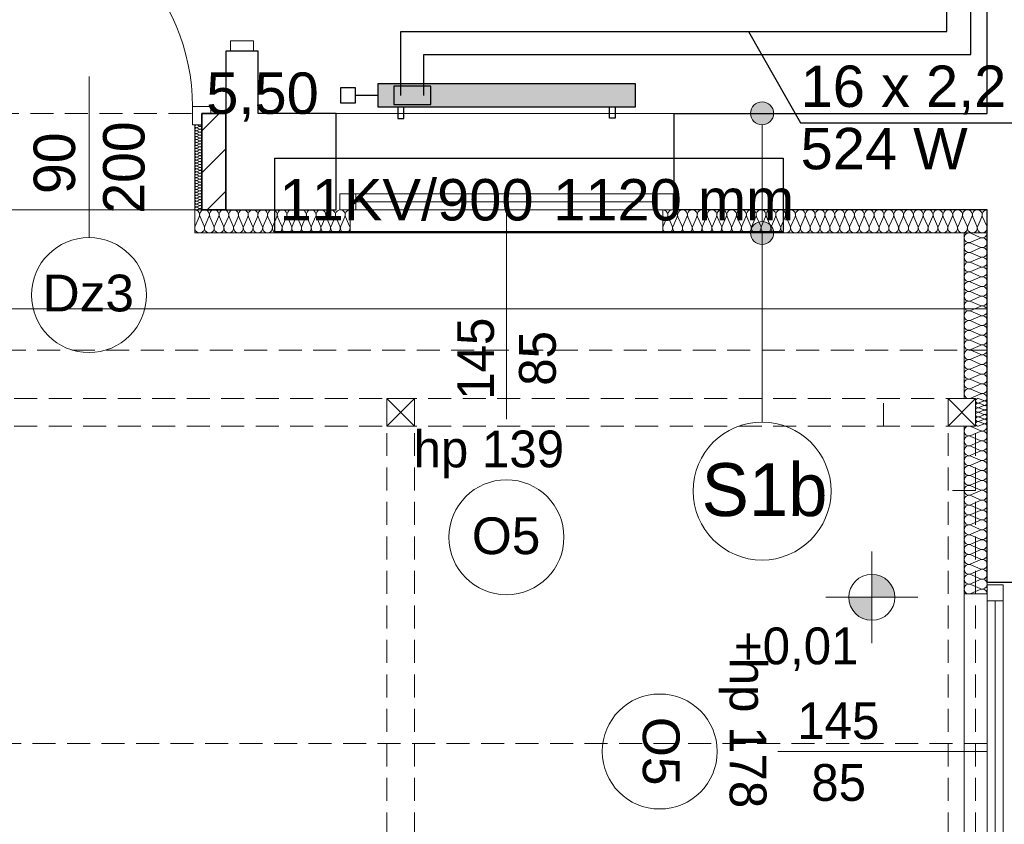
# Model space of a CAD drawing. Header units: inches. Extents: x -515158 to -470211, y -1887 to 84268.
# Tile 39 of 102: x -502245 to -497964, y 34756 to 38255. Entities that reach past the tile are written whole.
import ezdxf
from ezdxf.lldxf.tags import DXFTag

# ---------------------------------------------------------------- set-up
doc = ezdxf.new("R2010")
doc.units = ezdxf.units.IN
doc.header["$MEASUREMENT"] = 0
doc.linetypes.add('Krawędzie ukryte', pattern=[150, 100, -50])
for name, color, linetype, lineweight in [('#podkład', 252, 'Continuous', 9), ('Arch drzwi_Nr_Pióra__10', 252, 'Continuous', 18), ('Arch ocieplenie_Nr_Pióra__44', 252, 'Continuous', 9), ('Arch ocieplenie_Nr_Pióra__9', 252, 'Continuous', 9), ('Arch opisy okien_Nr_Pióra__9', 252, 'Continuous', 9), ('Arch opisy_Nr_Pióra__1', 252, 'Continuous', 25), ('Arch opisy_Nr_Pióra__21', 252, 'Continuous', 9), ('Arch opisy_Nr_Pióra__9', 252, 'Continuous', 9), ('Arch wykończenie_Nr_Pióra__3', 252, 'Continuous', 18), ('Arch zmurowania_Nr_Pióra__21', 252, 'Continuous', 9), ('Arch zmurowania_Nr_Pióra__27', 252, 'Continuous', 35), ('INWENT KONST. DREWNIANA_Nr_Pióra__21', 252, 'Continuous', 9), ('INWENT OPISY_Nr_Pióra__9', 252, 'Continuous', 9), ('INWENT RZĘDNE_Nr_Pióra__21', 252, 'Continuous', 9), ('INWENT TEREN_Nr_Pióra__21', 252, 'Continuous', 9), ('INWENT. DRZWI_Nr_Pióra__5', 252, 'Continuous', 13), ('INWENT. OKNA_Nr_Pióra__21', 252, 'Continuous', 9), ('INWENT. OKNA_Nr_Pióra__5', 252, 'Continuous', 13), ('INWENT.ŚCIANY_Nr_Pióra__1', 252, 'Continuous', 25), ('INWENT.ŚCIANY_Nr_Pióra__21', 252, 'Continuous', 9), ('Istniejące stropy_Nr_Pióra__5', 252, 'Continuous', 13)]:
    doc.layers.add(name, color=color, linetype=linetype, lineweight=lineweight)
for name, color, linetype, true_color in [('IS_Armatura_podłączeniowa_grz._dolnozas.', 7, 'SOLID', 0x000000), ('IS_Armatura_Therm', 7, 'SOLID', 0x000000), ('IS_Grzejniki_Plan_rzut', 7, 'SOLID', 0x000000), ('IS_Opisy_działek_Therm', 7, 'SOLID', 0x000000), ('IS_Powrót', 5, 'DASH', 0x0000ff), ('IS_Zasilanie', 1, 'SOLID', 0xff0000)]:
    doc.layers.add(name, color=color, linetype=linetype, true_color=true_color)
for name, color, linetype in [('IS_Text_Armatury_podłączeniowej_grz._dolnozas.', 7, 'Continuous'), ('IS_Text_Armatury_Therm', 7, 'Continuous'), ('IS_Text_Odbiornikow_Therm', 7, 'Continuous')]:
    doc.layers.add(name, color=color, linetype=linetype)
doc.styles.add('GENERATED_STYLE_10', font='arial.ttf')
doc.styles.add('GENERATED_STYLE_3', font='txt')
doc.styles.add('GENERATED_STYLE_6', font='txt')
doc.styles.add('GENERATED_STYLE_7', font='txt')
tags = doc.linetypes.add('DASH', pattern=[15, 10, -5]).pattern_tags.tags
tags[6:7] = [DXFTag(74, 4), DXFTag(75, 0), DXFTag(340, '0'), DXFTag(46, 0.0), DXFTag(50, 0.0), DXFTag(44, 0.0), DXFTag(45, 0.0)]
tags[4:5] = [DXFTag(74, 4), DXFTag(75, 0), DXFTag(340, '0'), DXFTag(46, 0.0), DXFTag(50, 0.0), DXFTag(44, 0.0), DXFTag(45, 0.0)]
tags = doc.linetypes.add('SOLID', pattern=[10, 10, 0]).pattern_tags.tags
tags[6:7] = [DXFTag(74, 4), DXFTag(75, 0), DXFTag(340, '0'), DXFTag(46, 0.0), DXFTag(50, 0.0), DXFTag(44, 0.0), DXFTag(45, 0.0)]
tags[4:5] = [DXFTag(74, 4), DXFTag(75, 0), DXFTag(340, '0'), DXFTag(46, 0.0), DXFTag(50, 0.0), DXFTag(44, 0.0), DXFTag(45, 0.0)]

# ---------------------------------------------------------------- blocks, each defined once
blk = doc.blocks.new('parter')
at = {"layer": 'Arch opisy_Nr_Pióra__21', "linetype": 'Continuous'}
for points in [[(-498966.7, 37847.6), (-498970.5, 37866.8), (-498981.4, 37883), (-498997.6, 37893.8), (-499016.7, 37897.6), (-499035.9, 37893.8), (-499052.1, 37883), (-499062.9, 37866.8), (-499066.7, 37847.6), (-499062.9, 37828.5), (-499052.1, 37812.3), (-499035.9, 37801.4), (-499016.7, 37797.6), (-498997.6, 37801.4), (-498981.4, 37812.3), (-498970.5, 37828.5)], [(-498966.7, 37327.6), (-498970.5, 37346.8), (-498981.4, 37363), (-498997.6, 37373.8), (-499016.7, 37377.6), (-499035.9, 37373.8), (-499052.1, 37363), (-499062.9, 37346.8), (-499066.7, 37327.6), (-499062.9, 37308.5), (-499052.1, 37292.3), (-499035.9, 37281.4), (-499016.7, 37277.6), (-498997.6, 37281.4), (-498981.4, 37292.3), (-498970.5, 37308.5)]]:
    blk.add_hatch(color=252, dxfattribs=at).paths.add_polyline_path(points, flags=0)
at = {"layer": 'Arch zmurowania_Nr_Pióra__21', "linetype": 'Continuous'}
h = blk.add_hatch(dxfattribs=at)
h.set_pattern_fill('Common_Brick', color=252, style=0, pattern_type=2)
h.set_pattern_definition([(45, (0, 0), (-91.923878, 91.923878), [])])
h.paths.add_polyline_path([(-501453.3, 37427.6), (-501348.3, 37427.6), (-501348.3, 37847.6), (-501453.3, 37847.6)], flags=0)
at = {"layer": 'INWENT RZĘDNE_Nr_Pióra__21', "linetype": 'Continuous'}
for points in [[(-498539.6, 35743), (-498439.6, 35743), (-498447.2, 35781.2), (-498468.8, 35813.7), (-498501.3, 35835.4), (-498539.6, 35843)], [(-498539.6, 35743), (-498639.6, 35743), (-498631.9, 35704.7), (-498610.3, 35672.3), (-498577.8, 35650.6), (-498539.6, 35643)]]:
    blk.add_hatch(color=252, dxfattribs=at).paths.add_polyline_path(points, flags=0)
at = {"layer": 'Arch drzwi_Nr_Pióra__10', "color": 252, "linetype": 'Continuous'}
for p, q in [((-501493.3, 37877.6), (-501413.3, 37877.6)), ((-501493.3, 37797.6), (-501493.3, 37877.6)), ((-501413.3, 37847.6), (-501413.3, 37877.6)), ((-501453.3, 37797.6), (-501493.3, 37797.6))]:
    blk.add_line(p, q, dxfattribs=at)
blk.add_arc((-502393.3, 37877.6), 900, 0, 90, dxfattribs=at)
at = {"layer": 'Arch ocieplenie_Nr_Pióra__44', "color": 252, "linetype": 'Continuous'}
for p, q in [((-498108.5, 37325.9), (-498068.1, 37308.2)), ((-498068.1, 37304.7), (-498108.5, 37287.1)), ((-498108.5, 37283.5), (-498068.1, 37265.9)), ((-498068.1, 37262.3), (-498108.5, 37244.7)), ((-498108.5, 37241.1), (-498068.1, 37223.5)), ((-498068.1, 37220), (-498108.5, 37202.4)), ((-498108.5, 37198.8), (-498068.1, 37181.2)), ((-498068.1, 37177.6), (-498108.5, 37160)), ((-498108.5, 37156.4), (-498068.1, 37138.8)), ((-498068.1, 37135.3), (-498108.5, 37117.6)), ((-498108.5, 37114.1), (-498068.1, 37096.5)), ((-498068.1, 37092.9), (-498108.5, 37075.3)), ((-498108.5, 37071.7), (-498068.1, 37054.1)), ((-498068.1, 37050.6), (-498108.5, 37032.9)), ((-498108.5, 37029.4), (-498068.1, 37011.8)), ((-498068.1, 37008.2), (-498108.5, 36990.6)), ((-498108.5, 36987), (-498068.1, 36969.4)), ((-498068.1, 36965.9), (-498108.5, 36948.2)), ((-498108.5, 36944.7), (-498068.1, 36927.1)), ((-498068.1, 36923.5), (-498108.5, 36905.9)), ((-498108.5, 36902.3), (-498068.1, 36884.7)), ((-498068.1, 36881.1), (-498108.5, 36863.5)), ((-498108.5, 36860), (-498068.1, 36842.4)), ((-498068.1, 36838.8), (-498108.5, 36821.2)), ((-498108.5, 36817.6), (-498068.1, 36800)), ((-498068.1, 36796.4), (-498108.5, 36778.8)), ((-498108.5, 36775.3), (-498068.1, 36757.6)), ((-498068.1, 36754.1), (-498108.5, 36736.5)), ((-498108.5, 36732.9), (-498068.1, 36715.3)), ((-498068.1, 36711.7), (-498108.5, 36694.1)), ((-498108.5, 36690.6), (-498068.1, 36672.9)), ((-498068.1, 36669.4), (-498108.5, 36651.8)), ((-498108.5, 36648.2), (-498068.1, 36630.6)), ((-498068.1, 36627), (-498108.5, 36609.4)), ((-498073.4, 36606.8), (-498053.2, 36598.5)), ((-498053.2, 36596.8), (-498073.4, 36588.5)), ((-498073.4, 36586.8), (-498053.2, 36578.5)), ((-498053.2, 36576.8), (-498073.4, 36568.5)), ((-498073.4, 36566.8), (-498053.2, 36558.5)), ((-498053.2, 36556.8), (-498073.4, 36548.5)), ((-498073.4, 36546.8), (-498053.2, 36538.5)), ((-498053.2, 36536.8), (-498073.4, 36528.5)), ((-498073.4, 36526.8), (-498053.2, 36518.5)), ((-498108.5, 36485.8), (-498068.1, 36468)), ((-498053.2, 36516.8), (-498073.4, 36508.5)), ((-498073.4, 36506.8), (-498053.2, 36498.5)), ((-498053.2, 36496.8), (-498073.4, 36488.5)), ((-498068.1, 36464.4), (-498108.5, 36446.5)), ((-498108.5, 36442.9), (-498068.1, 36425)), ((-498068.1, 36421.4), (-498108.5, 36403.6)), ((-498108.5, 36399.9), (-498068.1, 36382.1)), ((-498068.1, 36378.5), (-498108.5, 36360.6)), ((-498108.5, 36357), (-498068.1, 36339.1)), ((-498068.1, 36335.5), (-498108.5, 36317.7)), ((-498108.5, 36314.1), (-498068.1, 36296.2)), ((-498068.1, 36292.6), (-498108.5, 36274.7)), ((-498108.5, 36271.1), (-498068.1, 36253.3)), ((-498068.1, 36249.7), (-498108.5, 36231.8)), ((-498108.5, 36228.2), (-498068.1, 36210.3)), ((-498068.1, 36206.7), (-498108.5, 36188.8)), ((-498108.5, 36185.2), (-498068.1, 36167.4)), ((-498068.1, 36163.8), (-498108.5, 36145.9)), ((-498108.5, 36142.3), (-498068.1, 36124.4)), ((-498068.1, 36120.8), (-498108.5, 36103)), ((-498108.5, 36099.4), (-498068.1, 36081.5)), ((-498068.1, 36077.9), (-498108.5, 36060)), ((-498108.5, 36056.4), (-498068.1, 36038.6)), ((-498068.1, 36034.9), (-498108.5, 36017.1)), ((-498108.5, 36013.5), (-498068.1, 35995.6)), ((-498068.1, 35992), (-498108.5, 35974.1)), ((-498108.5, 35970.5), (-498068.1, 35952.7)), ((-498068.1, 35949.1), (-498108.5, 35931.2)), ((-498108.5, 35927.6), (-498068.1, 35909.7)), ((-498068.1, 35906.1), (-498108.5, 35888.3)), ((-498108.5, 35884.7), (-498068.1, 35866.8)), ((-498068.1, 35863.2), (-498108.5, 35845.3)), ((-498108.5, 35841.7), (-498068.1, 35823.8)), ((-498068.1, 35820.2), (-498108.5, 35802.4)), ((-498108.5, 35798.8), (-498068.1, 35780.9)), ((-498068.1, 35777.3), (-498108.5, 35759.4))]:
    blk.add_line(p, q, dxfattribs=at)
for centre, major_axis, ratio, start_param, end_param in [((-498117.1, 37306.5), (21.3, 0), 0.995704, 1.158003, 5.125183), ((-498059.6, 37327.6), (21.3, 0), 0.995704, 4.299596, 6.283185), ((-498059.6, 37285.3), (21.3, 0), 0.995704, 4.299595, 8.266774), ((-498117.1, 37264.1), (21.3, 0), 0.995704, 1.158003, 5.125183), ((-498059.6, 37242.9), (21.3, 0), 0.995704, 4.299595, 8.266774), ((-498117.1, 37221.7), (21.3, 0), 0.995704, 1.158003, 5.125183), ((-498059.6, 37200.6), (21.3, 0), 0.995704, 4.299595, 8.266774), ((-498117.1, 37179.4), (21.3, 0), 0.995704, 1.158003, 5.125183), ((-498059.6, 37158.2), (21.3, 0), 0.995704, 4.299595, 8.266774), ((-498117.1, 37137), (21.3, 0), 0.995704, 1.158003, 5.125183), ((-498117.1, 37094.7), (21.3, 0), 0.995704, 1.158003, 5.125183), ((-498059.6, 37115.9), (21.3, 0), 0.995704, 4.299595, 8.266774), ((-498117.1, 37052.3), (21.3, 0), 0.995704, 1.158003, 5.125183), ((-498059.6, 37073.5), (21.3, 0), 0.995704, 4.299595, 8.266774), ((-498117.1, 37010), (21.3, 0), 0.995704, 1.158003, 5.125183), ((-498059.6, 37031.2), (21.3, 0), 0.995704, 4.299595, 8.266774), ((-498117.1, 36967.6), (21.3, 0), 0.995704, 1.158003, 5.125183), ((-498059.6, 36988.8), (21.3, 0), 0.995704, 4.299595, 8.266774), ((-498117.1, 36925.3), (21.3, 0), 0.995704, 1.158003, 5.125183), ((-498059.6, 36946.5), (21.3, 0), 0.995704, 4.299595, 8.266774), ((-498117.1, 36882.9), (21.3, 0), 0.995704, 1.158003, 5.125183), ((-498059.6, 36904.1), (21.3, 0), 0.995704, 4.299595, 8.266774), ((-498117.1, 36840.6), (21.3, 0), 0.995704, 1.158003, 5.125183), ((-498059.6, 36861.7), (21.3, 0), 0.995704, 4.299595, 8.266774), ((-498117.1, 36798.2), (21.3, 0), 0.995704, 1.158003, 5.125183), ((-498059.6, 36819.4), (21.3, 0), 0.995704, 4.299595, 8.266774), ((-498117.1, 36755.9), (21.3, 0), 0.995704, 1.158003, 5.125183), ((-498059.6, 36777), (21.3, 0), 0.995704, 4.299595, 8.266774), ((-498117.1, 36713.5), (21.3, 0), 0.995704, 1.158003, 5.125183), ((-498059.6, 36734.7), (21.3, 0), 0.995704, 4.299595, 8.266774), ((-498117.1, 36671.2), (21.3, 0), 0.995704, 1.158003, 5.125183), ((-498059.6, 36692.3), (21.3, 0), 0.995704, 4.299595, 8.266774), ((-498117.1, 36628.8), (21.3, 0), 0.995704, 1.158003, 5.125183), ((-498059.6, 36650), (21.3, 0), 0.995704, 4.299595, 8.266774), ((-498077.7, 36597.6), (10.6, 0), 0.94039, 1.158003, 5.125183), ((-498059.6, 36607.6), (21.3, 0), 0.995704, 0, 1.983589), ((-498049, 36607.6), (10.6, 0), 0.94039, 4.299596, 6.283185), ((-498077.7, 36577.6), (10.6, 0), 0.94039, 1.158003, 5.125183), ((-498077.7, 36557.6), (10.6, 0), 0.94039, 1.158003, 5.125183), ((-498049, 36587.6), (10.6, 0), 0.94039, 4.299595, 8.266774), ((-498049, 36567.6), (10.6, 0), 0.94039, 4.299595, 8.266774), ((-498077.7, 36537.6), (10.6, 0), 0.94039, 1.158003, 5.125183), ((-498077.7, 36517.6), (10.6, 0), 0.94039, 1.158003, 5.125183), ((-498049, 36547.6), (10.6, 0), 0.94039, 4.299595, 8.266774), ((-498049, 36527.6), (10.6, 0), 0.94039, 4.299595, 8.266774), ((-498049, 36507.6), (10.6, 0), 0.94039, 4.299595, 8.266774), ((-498117.1, 36466.2), (0, -21.5), 0.990555, 2.728799, 6.695979), ((-498077.7, 36497.6), (10.6, 0), 0.94039, 1.158003, 5.125183), ((-498059.6, 36487.6), (0, -21.5), 0.990555, 5.870392, 7.853982), ((-498049, 36487.6), (10.6, 0), 0.94039, 6.283185, 8.266774), ((-498117.1, 36423.2), (0, -21.5), 0.990555, 2.728799, 6.695979), ((-498059.6, 36444.7), (0, -21.5), 0.990555, 5.870392, 9.837571), ((-498117.1, 36380.3), (0, -21.5), 0.990555, 2.728799, 6.695979), ((-498059.6, 36401.8), (0, -21.5), 0.990555, 5.870392, 9.837571), ((-498117.1, 36337.3), (0, -21.5), 0.990555, 2.728799, 6.695979), ((-498059.6, 36358.8), (0, -21.5), 0.990555, 5.870392, 9.837571), ((-498117.1, 36294.4), (0, -21.5), 0.990555, 2.728799, 6.695979), ((-498059.6, 36315.9), (0, -21.5), 0.990555, 5.870392, 9.837571), ((-498117.1, 36251.5), (0, -21.5), 0.990555, 2.728799, 6.695979), ((-498059.6, 36272.9), (0, -21.5), 0.990555, 5.870392, 9.837571), ((-498117.1, 36208.5), (0, -21.5), 0.990555, 2.728799, 6.695979), ((-498059.6, 36230), (0, -21.5), 0.990555, 5.870392, 9.837571), ((-498117.1, 36165.6), (0, -21.5), 0.990555, 2.728799, 6.695979), ((-498059.6, 36187), (0, -21.5), 0.990555, 5.870392, 9.837571), ((-498117.1, 36122.6), (0, -21.5), 0.990555, 2.728799, 6.695979), ((-498059.6, 36144.1), (0, -21.5), 0.990555, 5.870392, 9.837571), ((-498117.1, 36079.7), (0, -21.5), 0.990555, 2.728799, 6.695979), ((-498059.6, 36101.2), (0, -21.5), 0.990555, 5.870392, 9.837571), ((-498117.1, 36036.7), (0, -21.5), 0.990555, 2.728799, 6.695979), ((-498059.6, 36058.2), (0, -21.5), 0.990555, 5.870392, 9.837571), ((-498117.1, 35993.8), (0, -21.5), 0.990555, 2.728799, 6.695979), ((-498059.6, 36015.3), (0, -21.5), 0.990555, 5.870392, 9.837571), ((-498117.1, 35950.9), (0, -21.5), 0.990555, 2.728799, 6.695979), ((-498059.6, 35972.3), (0, -21.5), 0.990555, 5.870392, 9.837571), ((-498117.1, 35907.9), (0, -21.5), 0.990555, 2.728799, 6.695979), ((-498059.6, 35929.4), (0, -21.5), 0.990555, 5.870392, 9.837571), ((-498117.1, 35865), (0, -21.5), 0.990555, 2.728799, 6.695979), ((-498059.6, 35886.5), (0, -21.5), 0.990555, 5.870392, 9.837571), ((-498117.1, 35822), (0, -21.5), 0.990555, 2.728799, 6.695979), ((-498059.6, 35843.5), (0, -21.5), 0.990555, 5.870392, 9.837571), ((-498117.1, 35779.1), (0, -21.5), 0.990555, 2.728799, 6.695979), ((-498059.6, 35800.6), (0, -21.5), 0.990555, 5.870392, 9.837571), ((-498059.6, 35757.6), (0, -21.5), 0.990555, 1.570796, 3.554385)]:
    blk.add_ellipse(centre, major_axis=major_axis, ratio=ratio, start_param=start_param, end_param=end_param, dxfattribs=at)
at = {"layer": 'Arch ocieplenie_Nr_Pióra__9', "color": 252, "linetype": 'Continuous'}
for p, q in [((-501474.4, 37797.1), (-501462.3, 37791.8)), ((-501462.3, 37790.7), (-501474.4, 37785.4)), ((-501474.4, 37784.3), (-501462.3, 37779)), ((-501462.3, 37778), (-501474.4, 37772.7)), ((-501474.4, 37771.6), (-501462.3, 37766.3)), ((-501462.3, 37765.2), (-501474.4, 37759.9)), ((-501474.4, 37758.8), (-501462.3, 37753.5)), ((-501462.3, 37752.4), (-501474.4, 37747.1)), ((-501474.4, 37746.1), (-501462.3, 37740.8)), ((-501462.3, 37739.7), (-501474.4, 37734.4)), ((-501474.4, 37733.3), (-501462.3, 37728)), ((-501462.3, 37726.9), (-501474.4, 37721.6)), ((-501474.4, 37720.5), (-501462.3, 37715.2)), ((-501462.3, 37714.2), (-501474.4, 37708.9)), ((-501474.4, 37707.8), (-501462.3, 37702.5)), ((-501462.3, 37701.4), (-501474.4, 37696.1)), ((-501474.4, 37695), (-501462.3, 37689.7)), ((-501462.3, 37688.6), (-501474.4, 37683.3)), ((-501474.4, 37682.3), (-501462.3, 37677)), ((-501462.3, 37675.9), (-501474.4, 37670.6)), ((-501474.4, 37669.5), (-501462.3, 37664.2)), ((-501462.3, 37663.1), (-501474.4, 37657.8)), ((-501474.4, 37656.8), (-501462.3, 37651.4)), ((-501462.3, 37650.4), (-501474.4, 37645.1)), ((-501474.4, 37644), (-501462.3, 37638.7)), ((-501462.3, 37637.6), (-501474.4, 37632.3)), ((-501474.4, 37631.2), (-501462.3, 37625.9)), ((-501462.3, 37624.9), (-501474.4, 37619.5)), ((-501474.4, 37618.5), (-501462.3, 37613.2)), ((-501462.3, 37612.1), (-501474.4, 37606.8)), ((-501474.4, 37605.7), (-501462.3, 37600.4)), ((-501462.3, 37599.3), (-501474.4, 37594)), ((-501474.4, 37593), (-501462.3, 37587.7)), ((-501462.3, 37586.6), (-501474.4, 37581.3)), ((-501474.4, 37580.2), (-501462.3, 37574.9)), ((-501462.3, 37573.8), (-501474.4, 37568.5)), ((-501474.4, 37567.4), (-501462.3, 37562.1)), ((-501462.3, 37561.1), (-501474.4, 37555.8)), ((-501474.4, 37554.7), (-501462.3, 37549.4)), ((-501462.3, 37548.3), (-501474.4, 37543)), ((-501474.4, 37541.9), (-501462.3, 37536.6)), ((-501462.3, 37535.5), (-501474.4, 37530.2)), ((-501474.4, 37529.2), (-501462.3, 37523.9)), ((-501462.3, 37522.8), (-501474.4, 37517.5)), ((-501474.4, 37516.4), (-501462.3, 37511.1)), ((-501462.3, 37510), (-501474.4, 37504.7)), ((-501474.4, 37503.6), (-501462.3, 37498.3)), ((-501462.3, 37497.3), (-501474.4, 37492)), ((-501474.4, 37490.9), (-501462.3, 37485.6)), ((-501462.3, 37484.5), (-501474.4, 37479.2)), ((-501474.4, 37478.1), (-501462.3, 37472.8)), ((-501462.3, 37471.8), (-501474.4, 37466.4)), ((-501474.4, 37465.4), (-501462.3, 37460.1)), ((-501462.3, 37459), (-501474.4, 37453.7)), ((-501474.4, 37452.6), (-501462.3, 37447.3)), ((-501462.3, 37446.2), (-501474.4, 37440.9)), ((-501474.4, 37439.9), (-501462.3, 37434.5)), ((-501462.3, 37433.5), (-501474.4, 37428.2)), ((-501481.6, 37357.4), (-501464, 37397.8)), ((-501460.5, 37397.8), (-501442.9, 37357.4)), ((-501439.4, 37357.4), (-501421.8, 37397.8)), ((-501418.3, 37397.8), (-501400.7, 37357.4)), ((-501397.2, 37357.4), (-501379.6, 37397.8)), ((-501376.1, 37397.8), (-501358.5, 37357.4)), ((-501355, 37357.4), (-501337.4, 37397.8)), ((-501333.9, 37397.8), (-501316.3, 37357.4)), ((-501312.8, 37357.4), (-501295.3, 37397.8)), ((-501291.7, 37397.8), (-501274.2, 37357.4)), ((-501270.6, 37357.4), (-501253.1, 37397.8)), ((-501249.5, 37397.8), (-501232, 37357.4)), ((-501228.4, 37357.4), (-501210.9, 37397.8)), ((-501207.3, 37397.8), (-501189.8, 37357.4)), ((-501186.2, 37357.4), (-501168.7, 37397.8)), ((-501165.1, 37397.8), (-501147.6, 37357.4)), ((-501144.1, 37357.4), (-501126.5, 37397.8)), ((-501123, 37397.8), (-501105.4, 37357.4)), ((-501101.9, 37357.4), (-501084.3, 37397.8)), ((-501080.8, 37397.8), (-501063.2, 37357.4)), ((-501059.7, 37357.4), (-501042.1, 37397.8)), ((-501038.6, 37397.8), (-501021, 37357.4)), ((-501017.5, 37357.4), (-500999.9, 37397.8)), ((-500996.4, 37397.8), (-500978.8, 37357.4)), ((-500975.3, 37357.4), (-500957.8, 37397.8)), ((-500954.2, 37397.8), (-500936.7, 37357.4)), ((-500933.1, 37357.4), (-500915.6, 37397.8)), ((-500912, 37397.8), (-500894.5, 37357.4)), ((-500890.9, 37357.4), (-500873.4, 37397.8)), ((-500869.8, 37397.8), (-500852.3, 37357.4)), ((-500848.7, 37357.4), (-500831.2, 37397.8)), ((-500827.6, 37397.8), (-500810.1, 37357.4)), ((-499446.5, 37357.4), (-499428.8, 37397.8)), ((-499425.2, 37397.8), (-499407.4, 37357.4)), ((-499403.8, 37357.4), (-499386, 37397.8)), ((-499382.4, 37397.8), (-499364.7, 37357.4)), ((-499361.1, 37357.4), (-499343.3, 37397.8)), ((-499339.7, 37397.8), (-499321.9, 37357.4)), ((-499318.3, 37357.4), (-499300.6, 37397.8)), ((-499297, 37397.8), (-499279.2, 37357.4)), ((-499275.6, 37357.4), (-499257.8, 37397.8)), ((-499254.3, 37397.8), (-499236.5, 37357.4)), ((-499232.9, 37357.4), (-499215.1, 37397.8)), ((-499211.5, 37397.8), (-499193.8, 37357.4)), ((-499190.2, 37357.4), (-499172.4, 37397.8)), ((-499168.8, 37397.8), (-499151, 37357.4)), ((-499147.4, 37357.4), (-499129.7, 37397.8)), ((-499126.1, 37397.8), (-499108.3, 37357.4)), ((-499104.7, 37357.4), (-499086.9, 37397.8)), ((-499083.3, 37397.8), (-499065.6, 37357.4)), ((-499062, 37357.4), (-499044.2, 37397.8)), ((-499040.6, 37397.8), (-499022.8, 37357.4)), ((-499019.3, 37357.4), (-499001.5, 37397.8)), ((-498997.9, 37397.8), (-498980.1, 37357.4)), ((-498976.5, 37357.4), (-498958.8, 37397.8)), ((-498955.2, 37397.8), (-498937.4, 37357.4)), ((-498933.8, 37357.4), (-498916, 37397.8)), ((-498912.4, 37397.8), (-498894.7, 37357.4)), ((-498891.1, 37357.4), (-498873.3, 37397.8)), ((-498869.7, 37397.8), (-498851.9, 37357.4)), ((-498848.3, 37357.4), (-498830.6, 37397.8)), ((-498827, 37397.8), (-498809.2, 37357.4)), ((-498805.6, 37357.4), (-498787.8, 37397.8)), ((-498784.3, 37397.8), (-498766.5, 37357.4)), ((-498762.9, 37357.4), (-498745.1, 37397.8)), ((-498741.5, 37397.8), (-498723.8, 37357.4)), ((-498720.2, 37357.4), (-498702.4, 37397.8)), ((-498698.8, 37397.8), (-498681, 37357.4)), ((-498677.4, 37357.4), (-498659.7, 37397.8)), ((-498656.1, 37397.8), (-498638.3, 37357.4)), ((-498634.7, 37357.4), (-498616.9, 37397.8)), ((-498613.3, 37397.8), (-498595.6, 37357.4)), ((-498592, 37357.4), (-498574.2, 37397.8)), ((-498570.6, 37397.8), (-498552.8, 37357.4)), ((-498549.3, 37357.4), (-498531.5, 37397.8)), ((-498527.9, 37397.8), (-498510.1, 37357.4)), ((-498506.5, 37357.4), (-498488.8, 37397.8)), ((-498485.2, 37397.8), (-498467.4, 37357.4)), ((-498463.8, 37357.4), (-498446, 37397.8)), ((-498442.4, 37397.8), (-498424.7, 37357.4)), ((-498421.1, 37357.4), (-498403.3, 37397.8)), ((-498399.7, 37397.8), (-498381.9, 37357.4)), ((-498378.3, 37357.4), (-498360.6, 37397.8)), ((-498357, 37397.8), (-498339.2, 37357.4)), ((-498335.6, 37357.4), (-498317.8, 37397.8)), ((-498314.3, 37397.8), (-498296.5, 37357.4)), ((-498292.9, 37357.4), (-498275.1, 37397.8)), ((-498271.5, 37397.8), (-498253.8, 37357.4)), ((-498250.2, 37357.4), (-498232.4, 37397.8)), ((-498228.8, 37397.8), (-498211, 37357.4)), ((-498207.4, 37357.4), (-498189.7, 37397.8)), ((-498186.1, 37397.8), (-498168.3, 37357.4)), ((-498164.7, 37357.4), (-498146.9, 37397.8)), ((-498143.3, 37397.8), (-498125.6, 37357.4)), ((-498122, 37357.4), (-498104.2, 37397.8)), ((-498100.6, 37397.8), (-498082.8, 37357.4)), ((-498079.3, 37357.4), (-498061.5, 37397.8)), ((-498057.9, 37397.8), (-498040.1, 37357.4))]:
    blk.add_line(p, q, dxfattribs=at)
for centre, major_axis, ratio, start_param, end_param in [((-501476.9, 37791.3), (6.38, 0), 0.999862, 1.158003, 5.125183), ((-501476.9, 37778.5), (6.38, 0), 0.999862, 1.158003, 5.125183), ((-501476.9, 37765.7), (6.38, 0), 0.999862, 1.158003, 5.125183), ((-501476.9, 37753), (6.38, 0), 0.999862, 1.158003, 5.125183), ((-501459.7, 37797.6), (6.38, 0), 0.999862, 4.299596, 6.283185), ((-501459.7, 37784.9), (6.38, 0), 0.999862, 4.299595, 8.266774), ((-501459.7, 37772.1), (6.38, 0), 0.999862, 4.299595, 8.266774), ((-501459.7, 37759.4), (6.38, 0), 0.999862, 4.299595, 8.266774), ((-501476.9, 37740.2), (6.38, 0), 0.999862, 1.158003, 5.125183), ((-501476.9, 37727.5), (6.38, 0), 0.999862, 1.158003, 5.125183), ((-501476.9, 37714.7), (6.38, 0), 0.999862, 1.158003, 5.125183), ((-501459.7, 37746.6), (6.38, 0), 0.999862, 4.299595, 8.266774), ((-501459.7, 37733.8), (6.38, 0), 0.999862, 4.299595, 8.266774), ((-501459.7, 37721.1), (6.38, 0), 0.999862, 4.299595, 8.266774), ((-501476.9, 37701.9), (6.38, 0), 0.999862, 1.158003, 5.125183), ((-501476.9, 37689.2), (6.38, 0), 0.999862, 1.158003, 5.125183), ((-501476.9, 37676.4), (6.38, 0), 0.999862, 1.158003, 5.125183), ((-501459.7, 37708.3), (6.38, 0), 0.999862, 4.299595, 8.266774), ((-501459.7, 37695.6), (6.38, 0), 0.999862, 4.299595, 8.266774), ((-501459.7, 37682.8), (6.38, 0), 0.999862, 4.299595, 8.266774), ((-501459.7, 37670), (6.38, 0), 0.999862, 4.299595, 8.266774), ((-501476.9, 37663.7), (6.38, 0), 0.999862, 1.158003, 5.125183), ((-501476.9, 37650.9), (6.38, 0), 0.999862, 1.158003, 5.125183), ((-501476.9, 37638.1), (6.38, 0), 0.999862, 1.158003, 5.125183), ((-501476.9, 37625.4), (6.38, 0), 0.999862, 1.158003, 5.125183), ((-501459.7, 37657.3), (6.38, 0), 0.999862, 4.299595, 8.266774), ((-501459.7, 37644.5), (6.38, 0), 0.999862, 4.299595, 8.266774), ((-501459.7, 37631.8), (6.38, 0), 0.999862, 4.299595, 8.266774), ((-501476.9, 37612.6), (6.38, 0), 0.999862, 1.158003, 5.125183), ((-501476.9, 37599.9), (6.38, 0), 0.999862, 1.158003, 5.125183), ((-501476.9, 37587.1), (6.38, 0), 0.999862, 1.158003, 5.125183), ((-501459.7, 37619), (6.38, 0), 0.999862, 4.299595, 8.266774), ((-501459.7, 37606.3), (6.38, 0), 0.999862, 4.299595, 8.266774), ((-501459.7, 37593.5), (6.38, 0), 0.999862, 4.299595, 8.266774), ((-501476.9, 37574.4), (6.38, 0), 0.999862, 1.158003, 5.125183), ((-501476.9, 37561.6), (6.38, 0), 0.999862, 1.158003, 5.125183), ((-501476.9, 37548.8), (6.38, 0), 0.999862, 1.158003, 5.125183), ((-501459.7, 37580.7), (6.38, 0), 0.999862, 4.299595, 8.266774), ((-501459.7, 37568), (6.38, 0), 0.999862, 4.299595, 8.266774), ((-501459.7, 37555.2), (6.38, 0), 0.999862, 4.299595, 8.266774), ((-501459.7, 37542.5), (6.38, 0), 0.999862, 4.299595, 8.266774), ((-501476.9, 37536.1), (6.38, 0), 0.999862, 1.158003, 5.125183), ((-501476.9, 37523.3), (6.38, 0), 0.999862, 1.158003, 5.125183), ((-501476.9, 37510.6), (6.38, 0), 0.999862, 1.158003, 5.125183), ((-501476.9, 37497.8), (6.38, 0), 0.999862, 1.158003, 5.125183), ((-501459.7, 37529.7), (6.38, 0), 0.999862, 4.299595, 8.266774), ((-501459.7, 37516.9), (6.38, 0), 0.999862, 4.299595, 8.266774), ((-501459.7, 37504.2), (6.38, 0), 0.999862, 4.299595, 8.266774), ((-501476.9, 37485), (6.38, 0), 0.999862, 1.158003, 5.125183), ((-501476.9, 37472.3), (6.38, 0), 0.999862, 1.158003, 5.125183), ((-501476.9, 37459.5), (6.38, 0), 0.999862, 1.158003, 5.125183), ((-501459.7, 37491.4), (6.38, 0), 0.999862, 4.299595, 8.266774), ((-501459.7, 37478.7), (6.38, 0), 0.999862, 4.299595, 8.266774), ((-501459.7, 37465.9), (6.38, 0), 0.999862, 4.299595, 8.266774), ((-501459.7, 37453.1), (6.38, 0), 0.999862, 4.299595, 8.266774), ((-501476.9, 37446.8), (6.38, 0), 0.999862, 1.158003, 5.125183), ((-501476.9, 37434), (6.38, 0), 0.999862, 1.158003, 5.125183), ((-501483.3, 37406.4), (0, 21.3), 0.991816, 4.299596, 6.283185), ((-501441.1, 37406.4), (0, 21.3), 0.991816, 4.299595, 8.266774), ((-501459.7, 37440.4), (6.38, 0), 0.999862, 4.299595, 8.266774), ((-501459.7, 37427.6), (6.38, 0), 0.999862, 0, 1.983589), ((-501399, 37406.4), (0, 21.3), 0.991816, 4.299595, 8.266774), ((-501356.8, 37406.4), (0, 21.3), 0.991816, 4.299595, 8.266774), ((-501314.6, 37406.4), (0, 21.3), 0.991816, 4.299595, 8.266774), ((-501272.4, 37406.4), (0, 21.3), 0.991816, 4.299595, 8.266774), ((-501230.2, 37406.4), (0, 21.3), 0.991816, 4.299595, 8.266774), ((-501188, 37406.4), (0, 21.3), 0.991816, 4.299595, 8.266774), ((-501145.8, 37406.4), (0, 21.3), 0.991816, 4.299595, 8.266774), ((-501103.6, 37406.4), (0, 21.3), 0.991816, 4.299595, 8.266774), ((-501061.5, 37406.4), (0, 21.3), 0.991816, 4.299595, 8.266774), ((-501019.3, 37406.4), (0, 21.3), 0.991816, 4.299595, 8.266774), ((-500977.1, 37406.4), (0, 21.3), 0.991816, 4.299595, 8.266774), ((-500934.9, 37406.4), (0, 21.3), 0.991816, 4.299595, 8.266774), ((-500892.7, 37406.4), (0, 21.3), 0.991816, 4.299595, 8.266774), ((-500850.5, 37406.4), (0, 21.3), 0.991816, 4.299595, 8.266774), ((-500808.3, 37406.4), (0, 21.3), 0.991816, 6.283185, 8.266774), ((-499448.3, 37406.4), (21.4, 0), 0.995514, 5.870392, 7.853982), ((-499405.6, 37406.4), (21.4, 0), 0.995514, 5.870392, 9.837571), ((-499362.9, 37406.4), (21.4, 0), 0.995514, 5.870392, 9.837571), ((-499320.1, 37406.4), (21.4, 0), 0.995514, 5.870392, 9.837571), ((-499277.4, 37406.4), (21.4, 0), 0.995514, 5.870392, 9.837571), ((-499234.7, 37406.4), (21.4, 0), 0.995514, 5.870392, 9.837571), ((-499192, 37406.4), (21.4, 0), 0.995514, 5.870392, 9.837571), ((-499149.2, 37406.4), (21.4, 0), 0.995514, 5.870392, 9.837571), ((-499106.5, 37406.4), (21.4, 0), 0.995514, 5.870392, 9.837571), ((-499063.8, 37406.4), (21.4, 0), 0.995514, 5.870392, 9.837571), ((-499021.1, 37406.4), (21.4, 0), 0.995514, 5.870392, 9.837571), ((-498978.3, 37406.4), (21.4, 0), 0.995514, 5.870392, 9.837571), ((-498935.6, 37406.4), (21.4, 0), 0.995514, 5.870392, 9.837571), ((-498892.9, 37406.4), (21.4, 0), 0.995514, 5.870392, 9.837571), ((-498850.1, 37406.4), (21.4, 0), 0.995514, 5.870392, 9.837571), ((-498807.4, 37406.4), (21.4, 0), 0.995514, 5.870392, 9.837571), ((-498764.7, 37406.4), (21.4, 0), 0.995514, 5.870392, 9.837571), ((-498722, 37406.4), (21.4, 0), 0.995514, 5.870392, 9.837571), ((-498679.2, 37406.4), (21.4, 0), 0.995514, 5.870392, 9.837571), ((-498636.5, 37406.4), (21.4, 0), 0.995514, 5.870392, 9.837571), ((-498593.8, 37406.4), (21.4, 0), 0.995514, 5.870392, 9.837571), ((-498551.1, 37406.4), (21.4, 0), 0.995514, 5.870392, 9.837571), ((-498508.3, 37406.4), (21.4, 0), 0.995514, 5.870392, 9.837571), ((-498465.6, 37406.4), (21.4, 0), 0.995514, 5.870392, 9.837571), ((-498422.9, 37406.4), (21.4, 0), 0.995514, 5.870392, 9.837571), ((-498380.1, 37406.4), (21.4, 0), 0.995514, 5.870392, 9.837571), ((-498337.4, 37406.4), (21.4, 0), 0.995514, 5.870392, 9.837571), ((-498294.7, 37406.4), (21.4, 0), 0.995514, 5.870392, 9.837571), ((-498252, 37406.4), (21.4, 0), 0.995514, 5.870392, 9.837571), ((-498209.2, 37406.4), (21.4, 0), 0.995514, 5.870392, 9.837571), ((-498166.5, 37406.4), (21.4, 0), 0.995514, 5.870392, 9.837571), ((-498123.8, 37406.4), (21.4, 0), 0.995514, 5.870392, 9.837571), ((-498081.1, 37406.4), (21.4, 0), 0.995514, 5.870392, 9.837571), ((-498038.3, 37406.4), (21.4, 0), 0.995514, 1.570796, 3.554385), ((-501462.2, 37348.9), (0, 21.3), 0.991816, 1.158003, 5.125183), ((-501420, 37348.9), (0, 21.3), 0.991816, 1.158003, 5.125183), ((-501377.9, 37348.9), (0, 21.3), 0.991816, 1.158003, 5.125183), ((-501335.7, 37348.9), (0, 21.3), 0.991816, 1.158003, 5.125183), ((-501293.5, 37348.9), (0, 21.3), 0.991816, 1.158003, 5.125183), ((-501251.3, 37348.9), (0, 21.3), 0.991816, 1.158003, 5.125183), ((-501209.1, 37348.9), (0, 21.3), 0.991816, 1.158003, 5.125183), ((-501166.9, 37348.9), (0, 21.3), 0.991816, 1.158003, 5.125183), ((-501124.7, 37348.9), (0, 21.3), 0.991816, 1.158003, 5.125183), ((-501082.5, 37348.9), (0, 21.3), 0.991816, 1.158003, 5.125183), ((-501040.4, 37348.9), (0, 21.3), 0.991816, 1.158003, 5.125183), ((-500998.2, 37348.9), (0, 21.3), 0.991816, 1.158003, 5.125183), ((-500956, 37348.9), (0, 21.3), 0.991816, 1.158003, 5.125183), ((-500913.8, 37348.9), (0, 21.3), 0.991816, 1.158003, 5.125183), ((-500871.6, 37348.9), (0, 21.3), 0.991816, 1.158003, 5.125183), ((-500829.4, 37348.9), (0, 21.3), 0.991816, 1.158003, 5.125183), ((-499427, 37348.9), (21.4, 0), 0.995514, 2.728799, 6.695979), ((-499384.2, 37348.9), (21.4, 0), 0.995514, 2.728799, 6.695979), ((-499341.5, 37348.9), (21.4, 0), 0.995514, 2.728799, 6.695979), ((-499298.8, 37348.9), (21.4, 0), 0.995514, 2.728799, 6.695979), ((-499256.1, 37348.9), (21.4, 0), 0.995514, 2.728799, 6.695979), ((-499213.3, 37348.9), (21.4, 0), 0.995514, 2.728799, 6.695979), ((-499170.6, 37348.9), (21.4, 0), 0.995514, 2.728799, 6.695979), ((-499127.9, 37348.9), (21.4, 0), 0.995514, 2.728799, 6.695979), ((-499085.1, 37348.9), (21.4, 0), 0.995514, 2.728799, 6.695979), ((-499042.4, 37348.9), (21.4, 0), 0.995514, 2.728799, 6.695979), ((-498999.7, 37348.9), (21.4, 0), 0.995514, 2.728799, 6.695979), ((-498957, 37348.9), (21.4, 0), 0.995514, 2.728799, 6.695979), ((-498914.2, 37348.9), (21.4, 0), 0.995514, 2.728799, 6.695979), ((-498871.5, 37348.9), (21.4, 0), 0.995514, 2.728799, 6.695979), ((-498828.8, 37348.9), (21.4, 0), 0.995514, 2.728799, 6.695979), ((-498786.1, 37348.9), (21.4, 0), 0.995514, 2.728799, 6.695979), ((-498743.3, 37348.9), (21.4, 0), 0.995514, 2.728799, 6.695979), ((-498700.6, 37348.9), (21.4, 0), 0.995514, 2.728799, 6.695979), ((-498657.9, 37348.9), (21.4, 0), 0.995514, 2.728799, 6.695979), ((-498615.1, 37348.9), (21.4, 0), 0.995514, 2.728799, 6.695979), ((-498572.4, 37348.9), (21.4, 0), 0.995514, 2.728799, 6.695979), ((-498529.7, 37348.9), (21.4, 0), 0.995514, 2.728799, 6.695979), ((-498487, 37348.9), (21.4, 0), 0.995514, 2.728799, 6.695979), ((-498444.2, 37348.9), (21.4, 0), 0.995514, 2.728799, 6.695979), ((-498401.5, 37348.9), (21.4, 0), 0.995514, 2.728799, 6.695979), ((-498358.8, 37348.9), (21.4, 0), 0.995514, 2.728799, 6.695979), ((-498316.1, 37348.9), (21.4, 0), 0.995514, 2.728799, 6.695979), ((-498273.3, 37348.9), (21.4, 0), 0.995514, 2.728799, 6.695979), ((-498230.6, 37348.9), (21.4, 0), 0.995514, 2.728799, 6.695979), ((-498187.9, 37348.9), (21.4, 0), 0.995514, 2.728799, 6.695979), ((-498145.1, 37348.9), (21.4, 0), 0.995514, 2.728799, 6.695979), ((-498102.4, 37348.9), (21.4, 0), 0.995514, 2.728799, 6.695979), ((-498059.7, 37348.9), (21.4, 0), 0.995514, 2.728799, 6.695979)]:
    blk.add_ellipse(centre, major_axis=major_axis, ratio=ratio, start_param=start_param, end_param=end_param, dxfattribs=at)
at = {"layer": 'Arch opisy_Nr_Pióra__21', "color": 252, "linetype": 'Continuous'}
for p, q in [((-499016.7, 37797.6), (-499016.7, 37377.6)), ((-499016.7, 37327.6), (-499016.7, 36505))]:
    blk.add_line(p, q, dxfattribs=at)
for centre, radius in [((-499016.7, 37847.6), 50), ((-499016.7, 37327.6), 50), ((-499016.7, 36205), 300)]:
    blk.add_circle(centre, radius, dxfattribs=at)
at = {"layer": 'Arch opisy_Nr_Pióra__9', "color": 252, "linetype": 'Continuous'}
blk.add_line((-501943.3, 37307.6), (-501943.3, 38007.6), dxfattribs=at)
for centre in [(-501943.3, 37057.6), (-500128.3, 36004.1), (-499461.9, 35072.6)]:
    blk.add_circle(centre, 250, dxfattribs=at)
at = {"layer": 'Arch wykończenie_Nr_Pióra__3', "color": 252, "linetype": 'Continuous'}
for p, q in [((-501483.3, 37327.6), (-501483.3, 37797.6)), ((-500808.3, 37427.6), (-500808.3, 37327.6)), ((-499448.3, 37427.6), (-499448.3, 37327.6)), ((-500808.3, 37327.6), (-501483.3, 37327.6)), ((-499448.3, 37327.6), (-498038.3, 37327.6)), ((-498138.3, 36607.6), (-498138.3, 37327.6)), ((-498138.3, 35757.6), (-498138.3, 36487.6)), ((-498038.3, 35757.6), (-498138.3, 35757.6))]:
    blk.add_line(p, q, dxfattribs=at)
at = {"layer": 'Arch zmurowania_Nr_Pióra__27', "color": 252, "linetype": 'Continuous'}
for p, q in [((-501453.3, 37847.6), (-501453.3, 37427.6)), ((-501348.3, 37847.6), (-501453.3, 37847.6)), ((-501348.3, 37427.6), (-501348.3, 37847.6)), ((-501453.3, 37427.6), (-501348.3, 37427.6))]:
    blk.add_line(p, q, dxfattribs=at)
at = {"layer": 'INWENT KONST. DREWNIANA_Nr_Pióra__21', "color": 252, "linetype": 'Krawędzie ukryte'}
for p, q in [((-513118.3, 36817.6), (-498038.3, 36817.6)), ((-512918.3, 36607.6), (-498088.3, 36607.6)), ((-500648.3, 36607.6), (-500648.3, 33607.6)), ((-500528.3, 36607.6), (-500528.3, 33607.6)), ((-498488.3, 36487.6), (-498488.3, 36607.6)), ((-498208.3, 36607.6), (-498208.3, 33607.6)), ((-498088.3, 36607.6), (-498088.3, 33607.6)), ((-512918.3, 36487.6), (-498088.3, 36487.6)), ((-498088.3, 36207.6), (-498208.3, 36207.6)), ((-498038.3, 35107.6), (-513118.3, 35107.6))]:
    blk.add_line(p, q, dxfattribs=at)
at = {"layer": 'INWENT KONST. DREWNIANA_Nr_Pióra__21', "color": 252, "linetype": 'Continuous'}
for p, q in [((-500648.3, 36607.6), (-500528.3, 36487.6)), ((-500648.3, 36487.6), (-500528.3, 36607.6)), ((-500648.3, 36607.6), (-500528.3, 36607.6)), ((-500648.3, 36487.6), (-500648.3, 36607.6)), ((-500528.3, 36607.6), (-500528.3, 36487.6)), ((-498208.3, 36607.6), (-498088.3, 36487.6)), ((-498208.3, 36487.6), (-498088.3, 36607.6)), ((-498208.3, 36607.6), (-498088.3, 36607.6)), ((-498208.3, 36487.6), (-498208.3, 36607.6)), ((-498088.3, 36607.6), (-498088.3, 36487.6)), ((-500528.3, 36487.6), (-500648.3, 36487.6)), ((-498088.3, 36487.6), (-498208.3, 36487.6))]:
    blk.add_line(p, q, dxfattribs=at)
at = {"layer": 'INWENT RZĘDNE_Nr_Pióra__21', "color": 252, "linetype": 'Continuous'}
for p, q in [((-498539.6, 35543), (-498539.6, 35943)), ((-498739.6, 35743), (-498339.6, 35743))]:
    blk.add_line(p, q, dxfattribs=at)
blk.add_circle((-498539.6, 35743), 100, dxfattribs=at)
at = {"layer": 'INWENT TEREN_Nr_Pióra__21', "color": 252, "linetype": 'Continuous'}
blk.add_line((-498038.3, 36997.6), (-514958.3, 36997.6), dxfattribs=at)
at = {"layer": 'INWENT. DRZWI_Nr_Pióra__5', "color": 252, "linetype": 'Continuous'}
for p, q in [((-501328.3, 38162.6), (-501328.3, 38117.6)), ((-501228.3, 38162.6), (-501328.3, 38162.6)), ((-501228.3, 38117.6), (-501228.3, 38162.6)), ((-502538.3, 37427.6), (-501348.3, 37427.6))]:
    blk.add_line(p, q, dxfattribs=at)
at = {"layer": 'INWENT. OKNA_Nr_Pióra__5', "color": 252, "linetype": 'Continuous'}
for p, q in [((-500853.3, 37427.6), (-500853.3, 37497.6)), ((-499403.3, 37497.6), (-500853.3, 37497.6)), ((-500783.3, 37427.6), (-500783.3, 37497.6)), ((-500783.3, 37462.6), (-499473.3, 37462.6)), ((-499473.3, 37427.6), (-499473.3, 37497.6)), ((-499403.3, 37497.6), (-499403.3, 37427.6)), ((-499403.3, 37427.6), (-500853.3, 37427.6)), ((-500128.3, 37427.6), (-500128.3, 36517.6)), ((-498038.3, 35797.6), (-497968.3, 35797.6)), ((-498038.3, 34347.6), (-498038.3, 35797.6)), ((-497968.3, 34347.6), (-497968.3, 35797.6)), ((-498038.3, 35727.6), (-497968.3, 35727.6)), ((-498003.3, 35727.6), (-498003.3, 34417.6)), ((-498038.3, 35072.6), (-498948.3, 35072.6))]:
    blk.add_line(p, q, dxfattribs=at)
at = {"layer": 'INWENT.ŚCIANY_Nr_Pióra__1', "color": 252, "linetype": 'Continuous'}
for p, q in [((-498038.3, 37847.6), (-498038.3, 39987.6)), ((-501348.3, 38117.6), (-501348.3, 37847.6)), ((-501208.3, 38117.6), (-501348.3, 38117.6)), ((-501208.3, 37847.6), (-501208.3, 38117.6)), ((-501348.3, 37847.6), (-501348.3, 37427.6)), ((-500868.3, 37847.6), (-501208.3, 37847.6)), ((-500868.3, 37427.6), (-500868.3, 37847.6)), ((-499398.3, 37847.6), (-498038.3, 37847.6)), ((-499398.3, 37427.6), (-499398.3, 37847.6)), ((-501348.3, 37427.6), (-500868.3, 37427.6)), ((-498038.3, 37427.6), (-499398.3, 37427.6)), ((-498038.3, 35807.6), (-498038.3, 37427.6)), ((-497738.3, 35807.6), (-498038.3, 35807.6))]:
    blk.add_line(p, q, dxfattribs=at)
at = {"layer": 'INWENT.ŚCIANY_Nr_Pióra__21', "color": 252, "linetype": 'Continuous'}
for p, q in [((-500868.3, 37847.6), (-499398.3, 37847.6)), ((-500808.3, 37327.6), (-499448.3, 37327.6)), ((-498138.3, 34387.6), (-498138.3, 35757.6))]:
    blk.add_line(p, q, dxfattribs=at)
at = {"layer": 'Istniejące stropy_Nr_Pióra__5', "color": 252, "linetype": 'Krawędzie ukryte'}
for p, q in [((-501348.3, 37847.6), (-502538.3, 37847.6)), ((-501348.3, 37427.6), (-502538.3, 37427.6))]:
    blk.add_line(p, q, dxfattribs=at)
at = {"layer": 'Arch opisy okien_Nr_Pióra__9', "color": 252, "linetype": 'Continuous', "style": 'GENERATED_STYLE_10'}
for s, p in [('Dz3', (-502145.2, 36986.3)), ('O5', (-500278.8, 35930.7))]:
    blk.add_text(s, height=160, dxfattribs=at).set_placement(p)
blk.add_text('O5', height=160, rotation=270, dxfattribs=at).set_placement((-499535.3, 35223.1))
at = {"layer": 'Arch opisy_Nr_Pióra__1', "color": 252, "linetype": 'Continuous', "style": 'GENERATED_STYLE_7'}
blk.add_text('S1b', height=230, dxfattribs=at).set_placement((-499279.6, 36096.4))
at = {"layer": 'INWENT OPISY_Nr_Pióra__9', "color": 252, "linetype": 'Continuous', "style": 'GENERATED_STYLE_6'}
for s, p in [('200', (-501702, 37411.2)), ('90', (-502004.1, 37496.9))]:
    blk.add_text(s, height=180, rotation=90, dxfattribs=at).set_placement(p)
at = {"layer": 'INWENT RZĘDNE_Nr_Pióra__21', "color": 252, "insert": (-499139, 35422.1), "char_height": 160, "attachment_point": 7, "style": 'GENERATED_STYLE_3'}
blk.add_mtext('{+0,01}', dxfattribs=at)
at = {"layer": 'INWENT. OKNA_Nr_Pióra__21', "color": 252, "linetype": 'Continuous', "style": 'GENERATED_STYLE_7'}
for s, rotation, p in [('145', 90, (-500182.5, 36602.2)), ('85', 90, (-499913.7, 36663.1)), ('hp 178', 270, (-499157.7, 35480.3))]:
    blk.add_text(s, height=160, rotation=rotation, dxfattribs=at).set_placement(p)
for s, p in [('hp 139', (-500532.1, 36308.3)), ('145', (-498863.8, 35126.8)), ('85', (-498802.8, 34858))]:
    blk.add_text(s, height=160, dxfattribs=at).set_placement(p)

msp = doc.modelspace()

# ---------------------------------------------------------------- hatches: boundary and pattern name
at = {"layer": 'IS_Grzejniki_Plan_rzut', "ltscale": 10}
msp.add_hatch(color=8, dxfattribs=at).paths.add_polyline_path([(-500687.4, 37875.9), (-499567.4, 37876), (-499567.4, 37976), (-500687.4, 37975.9)])

# ---------------------------------------------------------------- linework, layer by layer
at = {"layer": 'IS_Armatura_podłączeniowa_grz._dolnozas.', "ltscale": 10}
for p, q in [((-500457.4, 37965.9), (-500617.4, 37965.9)), ((-500617.4, 37965.9), (-500617.4, 37885.9)), ((-500457.4, 37885.9), (-500457.4, 37965.9)), ((-500617.4, 37885.9), (-500457.4, 37885.9)), ((-500617.4, 37885.9), (-500617.4, 37885.9))]:
    msp.add_line(p, q, dxfattribs=at)
at = {"layer": 'IS_Armatura_Therm', "ltscale": 10}
for p, q in [((-500784.9, 37958.4), (-500849.9, 37958.4)), ((-500849.9, 37958.4), (-500849.9, 37893.4)), ((-500784.9, 37893.4), (-500784.9, 37958.4)), ((-500849.9, 37893.4), (-500784.9, 37893.4)), ((-500687.4, 37925.9), (-500784.9, 37925.9))]:
    msp.add_line(p, q, dxfattribs=at)
at = {"layer": 'IS_Grzejniki_Plan_rzut', "ltscale": 10}
for p, q in [((-499567.4, 37976), (-500687.4, 37975.9)), ((-500687.4, 37975.9), (-500687.4, 37875.9)), ((-499567.4, 37876), (-499567.4, 37976)), ((-500687.4, 37875.9), (-499567.4, 37876)), ((-500687.4, 37875.9), (-500687.4, 37875.9)), ((-500599.9, 37875.9), (-500599.9, 37825.9)), ((-500574.9, 37825.9), (-500574.9, 37875.9)), ((-499679.9, 37826), (-499679.9, 37876)), ((-499654.9, 37876), (-499654.9, 37826)), ((-500599.9, 37825.9), (-500574.9, 37825.9)), ((-499654.9, 37826), (-499679.9, 37826))]:
    msp.add_line(p, q, dxfattribs=at)
at = {"layer": 'IS_Opisy_działek_Therm', "ltscale": 10}
for p, q in [((-499075.5, 38203.4), (-498849.2, 37806)), ((-498849.2, 37806), (-497829.2, 37806))]:
    msp.add_line(p, q, dxfattribs=at)
at = {"layer": 'IS_Powrót', "color": 5, "ltscale": 10}
for p, q in [((-498213.1, 38203.4), (-498213.1, 40654.2)), ((-500587.4, 37925.9), (-500587.4, 38203.4)), ((-500587.4, 38203.4), (-498213.1, 38203.4))]:
    msp.add_line(p, q, dxfattribs=at)
at = {"layer": 'IS_Text_Odbiornikow_Therm', "color": 18, "linetype": 'SOLID', "ltscale": 10, "true_color": 0x000000}
for p, q in [((-501134.8, 37333.3), (-501134.8, 37653.3)), ((-501134.8, 37653.3), (-498924.8, 37653.3)), ((-498924.8, 37653.3), (-498924.8, 37333.3)), ((-501134.8, 37333.3), (-498924.8, 37333.3))]:
    msp.add_line(p, q, dxfattribs=at)
at = {"layer": 'IS_Zasilanie', "color": 1, "ltscale": 10}
for p, q in [((-498109.1, 38103.4), (-498109.1, 40536.4)), ((-500487.4, 37925.9), (-500487.4, 38103.4)), ((-500487.4, 38103.4), (-498109.1, 38103.4))]:
    msp.add_line(p, q, dxfattribs=at)

# ---------------------------------------------------------------- block references
at = {"layer": '#podkład'}
msp.add_blockref('parter', (0, 0), dxfattribs=at)

# ---------------------------------------------------------------- texts
at = {"layer": 'IS_Opisy_działek_Therm', "ltscale": 10, "char_height": 180}
for s, insert, attachment_point in [('\\fArial|b0|i0;16 x 2,2', (-498849.2, 37842), 7), ('\\fArial|b0|i0;524 W', (-498849.2, 37784.4), 1), ('\\fArial|b0|i0;', (-498009.2, 37784.4), 1)]:
    msp.add_mtext(s, dxfattribs=dict(at, insert=insert, attachment_point=attachment_point))
at = {"layer": 'IS_Text_Armatury_podłączeniowej_grz._dolnozas.', "color": 18, "linetype": 'SOLID', "ltscale": 10, "true_color": 0x000000, "insert": (-500837.4, 38011.9), "char_height": 180, "attachment_point": 9}
msp.add_mtext('\\fArial|b0|i0;', dxfattribs=at)
at = {"layer": 'IS_Text_Armatury_Therm', "color": 18, "linetype": 'SOLID', "ltscale": 10, "true_color": 0x000000, "insert": (-500944.1, 37811.9), "char_height": 180, "attachment_point": 9}
msp.add_mtext('\\fArial|b0|i0;5,50  ', dxfattribs=at)
at = {"layer": 'IS_Text_Odbiornikow_Therm', "color": 18, "linetype": 'SOLID', "ltscale": 10, "true_color": 0x000000, "char_height": 180, "attachment_point": 7}
for s, insert in [('\\fArial|b0|i0;11KV/900', (-501114.8, 37379.3)), ('\\fArial|b0|i0;1120 mm', (-499924.9, 37379.3))]:
    msp.add_mtext(s, dxfattribs=dict(at, insert=insert))

doc.saveas('drawing.dxf')
